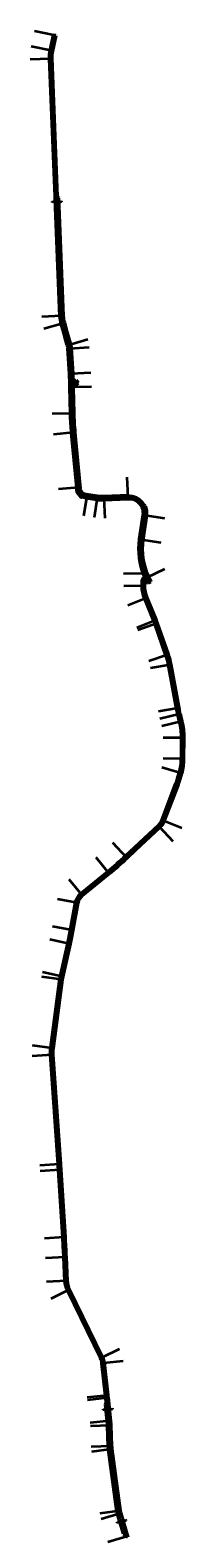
# Model space of a CAD drawing. Extents: x 6456700 to 6518119, y 5963420 to 5980059.
# Tile 4 of 256: x 6506926 to 6507158, y 5966356 to 5968636. Entities that reach past the tile are written whole.
import ezdxf

# ---------------------------------------------------------------- set-up
doc = ezdxf.new("R2010")
doc.units = 0
doc.header["$MEASUREMENT"] = 0
doc.layers.get('Defpoints').update_dxf_attribs({"linetype": 'CONTINUOUS'})
for name, color, linetype, lineweight in [('18mm Kreska ciągła', 7, 'CONTINUOUS', 18), ('18mm Wymiarowanie i opisy', 7, 'CONTINUOUS', 18), ('35mm Ciągła', 7, 'CONTINUOUS', 35), ('50mm Kreska ciągła', 7, 'CONTINUOUS', 50), ('9mm Kreska ciągła', 252, 'CONTINUOUS', 9)]:
    doc.layers.add(name, color=color, linetype=linetype, lineweight=lineweight)
doc.styles.add('Tekst w LOGO', font='GOTHIC.TTF', dxfattribs={"width": 0.7})
doc.styles.add('Znaczniki', font='GOTHIC.TTF', dxfattribs={"width": 0.7})
doc.dimstyles.new('1 do 500 mapa', dxfattribs={"dimscale": 0.4, "dimtxt": 2.5, "dimasz": 2.5, "dimexe": 1.25, "dimexo": 2, "dimgap": 0.825, "dimtad": 1, "dimzin": 0, "dimtxsty": 'Tekst w LOGO', "dimblk": 'OBLIQUE', "dimcen": 2.5, "dimclre": 253, "dimclrt": 256, "dimazin": 0, "dimtfac": 1, "dimtix": 1, "dimtmove": 1, "dimatfit": 3, "dimfxl": 1, "dimtfill": 1, "dimlwe": 9, "dimarcsym": 0})
pattern_1 = [(45, (6508179.29373, 5967727.98943), (-0.35355339, 0.35355339), []), (135, (6508179.29373, 5967727.98943), (-0.35355339, -0.35355339), [])]

# ---------------------------------------------------------------- blocks, each defined once
blk = doc.blocks.new('_Oblique')
at = {"layer": '9mm Kreska ciągła', "color": 0, "lineweight": -2}
blk.add_line((-0.5, -0.5), (0.5, 0.5), dxfattribs=at)
blk = doc.blocks.new('*D98')
at = {"layer": '18mm Wymiarowanie i opisy', "color": 0, "lineweight": -2, "transparency": 16777216}
blk.add_line((6507065.7, 5966383.9), (6507060.9, 5966382.5), dxfattribs=at)
at = {"layer": '18mm Wymiarowanie i opisy', "color": 253, "lineweight": 9, "transparency": 16777216}
for p, q in [((6507065.8, 5966383.5), (6507065.5, 5966384.4)), ((6507061, 5966382.1), (6507060.7, 5966382.9))]:
    blk.add_line(p, q, dxfattribs=at)
at = {"layer": '18mm Wymiarowanie i opisy', "color": 0, "lineweight": -2, "transparency": 16777216}
for p, rotation in [((6507065.7, 5966383.9), 16.51639990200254), ((6507060.9, 5966382.5), 196.5163999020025)]:
    blk.add_blockref('_Oblique', p, dxfattribs=dict(at, rotation=rotation))
at = {"layer": '18mm Wymiarowanie i opisy', "transparency": 16777216, "insert": (6507063, 5966384), "char_height": 1, "attachment_point": 5, "rotation": 16.5164, "style": 'Tekst w LOGO', "bg_fill": 3, "box_fill_scale": 1.25, "bg_fill_color": 257, "bg_fill_transparency": 0}
blk.add_mtext('5,00', dxfattribs=at)
at = {"layer": 'Defpoints', "color": 0, "transparency": 16777216}
for p in [(6507060.9, 5966382.5), (6507061.7, 5966379.6), (6507066.5, 5966381)]:
    blk.add_point(p, dxfattribs=at)
blk = doc.blocks.new('*D99')
at = {"layer": '18mm Wymiarowanie i opisy', "color": 0, "lineweight": -2, "transparency": 16777216}
blk.add_line((6507045.8, 5966547.6), (6507040.8, 5966547.1), dxfattribs=at)
at = {"layer": '18mm Wymiarowanie i opisy', "color": 253, "lineweight": 9, "transparency": 16777216}
for p, q in [((6507040.8, 5966547.5), (6507040.8, 5966546.6)), ((6507045.7, 5966548), (6507045.8, 5966547.1))]:
    blk.add_line(p, q, dxfattribs=at)
at = {"layer": '18mm Wymiarowanie i opisy', "color": 0, "lineweight": -2, "transparency": 16777216}
for p, rotation in [((6507040.8, 5966547.1), 186.3380117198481), ((6507045.8, 5966547.6), 6.33801171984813)]:
    blk.add_blockref('_Oblique', p, dxfattribs=dict(at, rotation=rotation))
at = {"layer": '18mm Wymiarowanie i opisy', "transparency": 16777216, "insert": (6507043.2, 5966548.3), "char_height": 1, "attachment_point": 5, "rotation": 6.338, "style": 'Tekst w LOGO', "bg_fill": 3, "box_fill_scale": 1.25, "bg_fill_color": 257, "bg_fill_transparency": 0}
blk.add_mtext('5,00', dxfattribs=at)
at = {"layer": 'Defpoints', "color": 0, "transparency": 16777216}
for p in [(6507040.5, 5966549.8), (6507040.8, 5966547.1), (6507045.5, 5966550.3)]:
    blk.add_point(p, dxfattribs=at)

msp = doc.modelspace()

# ---------------------------------------------------------------- hatches: boundary and pattern name
at = {"layer": '9mm Kreska ciągła'}
h = msp.add_hatch(dxfattribs=at)
h.set_pattern_fill('SAND_AND_LIME', color=4, scale=0.1)
h.set_pattern_definition([(37.5, (6506804.1764, 5967799.71635), (-0.006803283, 0.208096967), [0, -0.16416, 0, -0.1836, 0, -0.1755]), (7.5, (6506804.1764, 5967799.71635), (0.19113588, 0.304791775), [0, -0.08856, 0, -0.14796, 0, -0.0567]), (327.5, (6506804.04356, 5967799.71635), (0.33632732, 0.000611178), [0, -0.054, 0, -0.1944, 0, -0.2538]), (317.5, (6506804.04356, 5967799.71635), (0.32466167, 0.09478896), [0, -0.027, 0, -0.12744, 0, -0.1458])])
edge = h.paths.add_edge_path()
edge.add_line((6506955.28, 5968593.332), (6506963.575, 5968384.987))
edge.add_arc((6509961.202, 5968504.336), 3000.002, 182.280007, 182.32077)
edge.add_line((6506963.661, 5968382.854), (6506968.656, 5968383.057))
edge.add_line((6506968.656, 5968383.057), (6506967.054, 5968385.585))
edge.add_line((6506967.054, 5968385.585), (6506958.777, 5968593.471))
edge.add_arc((6507005.24, 5968595.321), 46.5, 168.194331, 182.280007, ccw=False)
edge.add_line((6506959.724, 5968604.834), (6506964.641, 5968628.359))
edge.add_line((6506964.641, 5968628.359), (6506960.921, 5968629.137))
edge.add_line((6506960.921, 5968629.137), (6506961.215, 5968629.075))
edge.add_line((6506961.215, 5968629.075), (6506956.298, 5968605.55))
edge.add_arc((6507005.24, 5968595.321), 50, 168.194331, 182.280007)
h = msp.add_hatch(dxfattribs=at)
h.set_pattern_fill('ANSI37', color=256, scale=4)
h.set_pattern_definition(pattern_1)
edge = h.paths.add_edge_path()
edge.add_arc((6509961.202, 5968504.336), 3000.002, 182.32077, 182.361668)
edge.add_line((6506963.748, 5968380.715), (6506971.035, 5968204.041))
edge.add_arc((6507021.991, 5968206.143), 51, 182.361668, 195.901833)
edge.add_line((6506972.943, 5968192.17), (6506976.733, 5968178.867))
edge.add_line((6506976.733, 5968178.867), (6506979.153, 5968170.37))
edge.add_line((6506979.153, 5968170.37), (6506982.1, 5968160.026))
edge.add_arc((6506959.019, 5968153.45), 24, 3.502118, 15.901833, ccw=False)
edge.add_line((6506982.974, 5968154.916), (6506985.313, 5968116.696))
edge.add_arc((6506488.742, 5968086.306), 497.5, 1.191648, 3.502118, ccw=False)
edge.add_line((6506986.134, 5968096.652), (6506986.966, 5968056.668))
edge.add_arc((6507389.279, 5968065.037), 402.4, 181.191648, 185.341162)
edge.add_line((6506988.626, 5968027.579), (6506996.398, 5967944.454))
edge.add_arc((6507013.722, 5967946.074), 17.4, 185.341162, 261.16251)
edge.add_line((6507011.049, 5967928.881), (6507026.748, 5967926.44))
edge.add_arc((6507034.806, 5967978.376), 52.557, 261.180538, 272.909684)
edge.add_line((6507037.474, 5967925.886), (6507074.389, 5967927.751))
edge.add_arc((6507075.479, 5967906.178), 21.6, 351.628434, 452.891655, ccw=False)
edge.add_line((6507096.849, 5967903.034), (6507091.455, 5967866.379))
edge.add_arc((6507192.863, 5967851.456), 102.5, 171.628434, 203.025535)
edge.add_arc((6507095.768, 5967810.19), 3, 347.306223, 383.025535, ccw=False)
edge.add_line((6507098.694, 5967809.531), (6507104.36, 5967799.716))
edge.add_line((6507104.36, 5967799.716), (6507108.467, 5967801.876))
edge.add_line((6507108.467, 5967801.876), (6507104.768, 5967809.675))
edge.add_arc((6507192.863, 5967851.456), 97.5, 171.628434, 205.37367, ccw=False)
edge.add_line((6507096.401, 5967865.651), (6507101.796, 5967902.306))
edge.add_arc((6507075.479, 5967906.178), 26.6, 351.628434, 384.408636)
edge.add_line((6507099.702, 5967917.171), (6507097.215, 5967918.731))
edge.add_arc((6507075.479, 5967906.178), 25.1, 30.005637, 86.414146)
edge.add_line((6507077.049, 5967931.229), (6507074.093, 5967932.742))
edge.add_line((6507074.093, 5967932.742), (6507037.221, 5967930.88))
edge.add_arc((6507034.806, 5967978.376), 47.557, 261.181462, 272.910608, ccw=False)
edge.add_line((6507027.515, 5967931.381), (6507010.29, 5967934.059))
edge.add_line((6507010.29, 5967934.059), (6507009.682, 5967933.823))
edge.add_arc((6507013.722, 5967946.074), 12.9, 194.755977, 251.747695, ccw=False)
edge.add_line((6507001.248, 5967942.788), (6507001.52, 5967943.381))
edge.add_line((6507001.52, 5967943.381), (6506993.605, 5968028.045))
edge.add_arc((6507389.279, 5968065.037), 397.4, 181.191648, 185.341162, ccw=False)
edge.add_line((6506991.965, 5968056.772), (6506991.133, 5968096.756))
edge.add_arc((6506488.742, 5968086.306), 502.5, 1.191648, 3.502118)
edge.add_line((6506990.304, 5968117.001), (6506987.965, 5968155.222))
edge.add_arc((6506959.019, 5968153.45), 29, 3.502118, 15.901833)
edge.add_line((6506986.909, 5968161.396), (6506983.962, 5968171.74))
edge.add_line((6506983.962, 5968171.74), (6506981.541, 5968180.237))
edge.add_line((6506981.541, 5968180.237), (6506977.752, 5968193.539))
edge.add_arc((6507021.991, 5968206.143), 46, 182.361668, 195.901833, ccw=False)
edge.add_line((6506976.03, 5968204.248), (6506968.656, 5968383.057))
edge.add_line((6506968.656, 5968383.057), (6506963.661, 5968382.854))
h = msp.add_hatch(dxfattribs=at)
h.set_pattern_fill('ANSI37', color=256, scale=4)
h.set_pattern_definition([(45, (6506566.8951, 5968344.8691), (-0.3535534, 0.3535534), []), (135, (6506566.8951, 5968344.8691), (-0.3535534, -0.3535534), [])])
h.paths.add_polyline_path([(6506990.731, 5968108.958), (6506991.166, 5968095.187, -0.23069115), (6506992.268, 5968097.574), (6506998.788, 5968102.897), (6506995.626, 5968106.77, -0.61668749)])
h = msp.add_hatch(dxfattribs=at)
h.set_pattern_fill('ANSI37', color=256, scale=4)
h.set_pattern_definition(pattern_1)
h.paths.add_polyline_path([(6506996.737, 5967942.297), (6506996.824, 5967937.754), (6507003.277, 5967929.917), (6507005.987, 5967930.488, -0.22657889)])
h = msp.add_hatch(dxfattribs=at)
h.set_pattern_fill('SAND_AND_LIME', color=4, scale=0.1)
h.set_pattern_definition([(37.5, (6506741.7901, 5966557.26847), (-0.006803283, 0.208096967), [0, -0.16416, 0, -0.1836, 0, -0.1755]), (7.5, (6506741.7901, 5966557.26847), (0.191135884, 0.304791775), [0, -0.08856, 0, -0.14796, 0, -0.0567]), (327.5, (6506741.65725, 5966557.26847), (0.33632732, 0.000611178), [0, -0.054, 0, -0.1944, 0, -0.2538]), (317.5, (6506741.65725, 5966557.26847), (0.324661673, 0.09478896), [0, -0.027, 0, -0.12744, 0, -0.1458])])
edge = h.paths.add_edge_path()
edge.add_arc((6507095.768, 5967810.19), 3, 311.586911, 347.306223, ccw=False)
edge.add_arc((6507102.903, 5967802.15), 7.75, 131.586911, 180.780447)
edge.add_line((6507095.154, 5967802.044), (6507095.24, 5967795.74))
edge.add_arc((6507147.535, 5967796.452), 52.3, 180.780447, 202.288776)
edge.add_line((6507099.142, 5967776.616), (6507112.986, 5967742.842))
edge.add_arc((6507022.586, 5967705.787), 97.7, 19.245473, 22.288776, ccw=False)
edge.add_line((6507114.826, 5967737.99), (6507131.285, 5967690.846))
edge.add_arc((6507039.045, 5967658.643), 97.7, 10.330819, 19.245473, ccw=False)
edge.add_line((6507135.162, 5967676.163), (6507147.126, 5967610.53))
edge.add_arc((6507296.957, 5967637.842), 152.3, 190.330819, 193.907778)
edge.add_line((6507149.121, 5967601.236), (6507151.868, 5967590.143))
edge.add_arc((6507057.032, 5967566.659), 97.7, 359.595883, 373.907778, ccw=False)
edge.add_line((6507154.73, 5967565.97), (6507154.506, 5967534.274))
edge.add_arc((6507076.808, 5967534.822), 77.7, 343.872227, 359.595883, ccw=False)
edge.add_line((6507151.45, 5967513.239), (6507148.941, 5967504.559))
edge.add_arc((6507055.086, 5967531.698), 97.7, 339.085239, 343.872227, ccw=False)
edge.add_line((6507146.348, 5967496.821), (6507125.385, 5967441.966))
edge.add_arc((6507104.181, 5967450.069), 22.7, 313.287487, 339.085239, ccw=False)
edge.add_line((6507119.745, 5967433.546), (6507083.463, 5967399.37))
edge.add_line((6507083.463, 5967399.37), (6507070.167, 5967386.846))
edge.add_arc((6506728.914, 5967749.133), 497.7, 309.166711, 313.287487, ccw=False)
edge.add_line((6507043.251, 5967363.26), (6507002.513, 5967330.074))
edge.add_arc((6507016.597, 5967312.785), 22.3, 129.166711, 169.681241)
edge.add_line((6506994.657, 5967316.779), (6506987.159, 5967275.593))
edge.add_arc((6506497.508, 5967364.743), 497.7, 347.252935, 349.681241, ccw=False)
edge.add_line((6506982.942, 5967254.927), (6506971.772, 5967205.553))
edge.add_arc((6507022.783, 5967194.013), 52.3, 167.252935, 172.412598)
edge.add_line((6506970.941, 5967200.919), (6506957.105, 5967097.045))
edge.add_arc((6507008.947, 5967090.139), 52.3, 172.412598, 183.944541)
edge.add_line((6506956.771, 5967086.541), (6506968.187, 5966920.977))
edge.add_arc((6505474.035, 5966817.949), 1497.7, 3.606413, 3.944541, ccw=False)
edge.add_line((6506968.769, 5966912.158), (6506975.177, 5966810.482))
edge.add_arc((6504981.433, 5966684.823), 1997.7, 2.742456, 3.606413, ccw=False)
edge.add_line((6506976.845, 5966780.406), (6506978.572, 5966744.365))
edge.add_arc((6507015.829, 5966746.149), 37.3, 182.742456, 206.088513)
edge.add_line((6506982.329, 5966729.746), (6507032.265, 5966627.764))
edge.add_arc((6507011.877, 5966617.781), 22.7, 6.267142, 26.088513, ccw=False)
edge.add_line((6507034.442, 5966620.259), (6507039.851, 5966571.001))
edge.add_arc((6510024.212, 5966898.745), 3002.303, 186.267142, 186.338012)
edge.add_line((6507040.259, 5966567.31), (6507041.069, 5966560.016))
edge.add_line((6507041.069, 5966560.016), (6507039.865, 5966557.268))
edge.add_line((6507039.865, 5966557.268), (6507044.835, 5966557.824))
edge.add_line((6507044.835, 5966557.824), (6507043.738, 5966567.696))
edge.add_arc((6510024.212, 5966898.745), 2998.803, 186.267142, 186.338012, ccw=False)
edge.add_line((6507043.33, 5966571.383), (6507037.921, 5966620.642))
edge.add_arc((6507011.877, 5966617.781), 26.2, 6.267142, 26.088513)
edge.add_line((6507035.408, 5966629.303), (6506985.473, 5966731.285))
edge.add_arc((6507015.829, 5966746.149), 33.8, 182.742456, 206.088513, ccw=False)
edge.add_line((6506982.068, 5966744.532), (6506980.341, 5966780.573))
edge.add_arc((6504981.433, 5966684.823), 2001.2, 2.742456, 3.606413)
edge.add_line((6506978.67, 5966810.703), (6506972.262, 5966912.378))
edge.add_arc((6505474.035, 5966817.949), 1501.2, 3.606413, 3.944541)
edge.add_line((6506971.679, 5966921.218), (6506960.262, 5967086.782))
edge.add_arc((6507008.947, 5967090.139), 48.8, 172.412598, 183.944541, ccw=False)
edge.add_line((6506960.574, 5967096.583), (6506974.411, 5967200.457))
edge.add_arc((6507022.783, 5967194.013), 48.8, 167.252935, 172.412598, ccw=False)
edge.add_line((6506975.186, 5967204.781), (6506986.356, 5967254.155))
edge.add_arc((6506497.508, 5967364.743), 501.2, 347.252935, 349.681241)
edge.add_line((6506990.602, 5967274.966), (6506998.101, 5967316.152))
edge.add_arc((6507016.597, 5967312.785), 18.8, 129.166711, 169.681241, ccw=False)
edge.add_line((6507004.723, 5967327.361), (6507045.462, 5967360.547))
edge.add_arc((6506728.914, 5967749.133), 501.2, 309.166711, 313.287487)
edge.add_line((6507072.567, 5967384.298), (6507085.863, 5967396.822))
edge.add_line((6507085.863, 5967396.822), (6507122.145, 5967430.998))
edge.add_arc((6507104.181, 5967450.069), 26.2, 313.287487, 339.085239)
edge.add_line((6507128.654, 5967440.717), (6507149.618, 5967495.572))
edge.add_arc((6507055.086, 5967531.698), 101.2, 339.085239, 343.872227)
edge.add_line((6507152.303, 5967503.587), (6507154.813, 5967512.266))
edge.add_arc((6507076.808, 5967534.822), 81.2, 343.872227, 359.595883)
edge.add_line((6507158.006, 5967534.25), (6507158.23, 5967565.946))
edge.add_arc((6507057.032, 5967566.659), 101.2, 359.595883, 373.907778)
edge.add_line((6507155.266, 5967590.984), (6507152.519, 5967602.077))
edge.add_arc((6507296.957, 5967637.842), 148.8, 190.330819, 193.907778, ccw=False)
edge.add_line((6507150.569, 5967611.158), (6507138.605, 5967676.791))
edge.add_arc((6507039.045, 5967658.643), 101.2, 10.330819, 19.245473)
edge.add_line((6507134.59, 5967692), (6507118.13, 5967739.144))
edge.add_arc((6507022.586, 5967705.787), 101.2, 19.245473, 22.288776)
edge.add_line((6507116.225, 5967744.17), (6507102.381, 5967777.943))
edge.add_arc((6507147.535, 5967796.452), 48.8, 180.780447, 202.288776, ccw=False)
edge.add_line((6507098.739, 5967795.787), (6507098.705, 5967798.279))
edge.add_arc((6507101.705, 5967798.32), 3, 27.736918, 180.780447, ccw=False)
edge.add_line((6507104.36, 5967799.716), (6507098.694, 5967809.531))
h = msp.add_hatch(dxfattribs=at)
h.set_pattern_fill('ANSI37', color=256, scale=4)
h.set_pattern_definition([(45, (6507177.3886, 5966288.9529), (-0.3535534, 0.3535534), []), (135, (6507177.3886, 5966288.9529), (-0.3535534, -0.3535534), [])])
h.paths.add_polyline_path([(6507044.834, 5966557.824), (6507039.865, 5966557.268), (6507042.5, 5966531.674, -0.01615058), (6507042.943, 5966525.392), (6507044.114, 5966494.587, 0.02419675), (6507044.564, 5966489.383), (6507057.22, 5966396.045, 0.03839424), (6507058.153, 5966391.697), (6507067.019, 5966361.797), (6507073.698, 5966356.862), (6507062.947, 5966393.119, -0.03839424), (6507062.174, 5966396.717), (6507049.519, 5966490.055, -0.02419675), (6507049.11, 5966494.777), (6507047.939, 5966525.582, 0.01615058), (6507047.474, 5966532.186), (6507044.839, 5966557.781), (6507044.834, 5966557.824)])

# ---------------------------------------------------------------- linework, layer by layer
at = {"layer": '18mm Kreska ciągła', "color": 4, "ltscale": 0.1}
for p, q in [((6506958.011, 5968605.192), (6506962.928, 5968628.717)), ((6506965.357, 5968384.218), (6506957.028, 5968593.401)), ((6506966.158, 5968382.954), (6506965.357, 5968384.218)), ((6506997.207, 5968104.833), (6506988.61, 5968097.814)), ((6507046.612, 5966494.682), (6507045.441, 5966525.487))]:
    msp.add_line(p, q, dxfattribs=at)
for points in [[(6506966.158, 5968382.954), (6506973.532, 5968204.144, 0.05914895), (6506975.347, 5968192.855), (6506979.137, 5968179.552), (6506981.558, 5968171.055)], [(6507106.252, 5967800.711), (6507102.509, 5967808.604, -0.14831474), (6507093.928, 5967866.015), (6507099.322, 5967902.67, 0.47303537), (6507074.263, 5967930.248), (6507037.315, 5967928.381, -0.05106115), (6507027.132, 5967928.91), (6507011.433, 5967931.351, -0.34345591), (6506998.887, 5967944.687), (6506991.116, 5968027.812, -0.01810765), (6506989.466, 5968056.72), (6506988.634, 5968096.704, 0.01008167), (6506987.808, 5968116.849), (6506985.469, 5968155.069, 0.05415682), (6506984.505, 5968160.711), (6506981.558, 5968171.055)], [(6507156.256, 5967534.262), (6507156.48, 5967565.958, 0.06252872), (6507153.567, 5967590.563), (6507150.82, 5967601.656, -0.0156087), (6507148.847, 5967610.844), (6507136.883, 5967676.477, 0.03891715), (6507132.938, 5967691.423), (6507116.478, 5967738.567, 0.01327969), (6507114.606, 5967743.506), (6507100.762, 5967777.28, -0.09412428), (6507096.989, 5967795.763), (6507096.945, 5967799.001, -0.2934001), (6507100.374, 5967804.503), (6507103.705, 5967806.083)], [(6507084.663, 5967398.096), (6507120.945, 5967432.272, 0.11304177), (6507127.02, 5967441.341), (6507147.983, 5967496.196, 0.02089021), (6507150.622, 5967504.073), (6507153.132, 5967512.753, 0.06871524), (6507156.256, 5967534.262)]]:
    msp.add_lwpolyline(points, format="xyb", dxfattribs=at)
for centre, radius, start, end in [((6507005.24, 5968595.321), 48.25, 168.194331, 182.280007), ((6506945.513, 5966521.689), 100, 2.177004, 5.878122), ((6507098.075, 5966496.638), 51.5, 182.177004, 187.721408)]:
    msp.add_arc(centre, radius, start, end, dxfattribs=at)
at = {"layer": '35mm Ciągła'}
for p, q in [((6506961.9, 5968628.932), (6506932.535, 5968635.07)), ((6506957.001, 5968605.492), (6506927.635, 5968611.629)), ((6506955.986, 5968593.202), (6506926.011, 5968591.965)), ((6506959.418, 5968376.513), (6506959.376, 5968377.512)), ((6506959.376, 5968377.512), (6506959.787, 5968376.233)), ((6506961.416, 5968376.595), (6506959.418, 5968376.513)), ((6506971.407, 5968377.007), (6506973.406, 5968377.09)), ((6506973.365, 5968378.089), (6506973.06, 5968376.781)), ((6506973.406, 5968377.09), (6506973.365, 5968378.089)), ((6506973.532, 5968204.144), (6506943.558, 5968202.908)), ((6506975.347, 5968192.854), (6506946.495, 5968184.635)), ((6506984.505, 5968160.711), (6507013.357, 5968168.931)), ((6506985.469, 5968155.069), (6507015.413, 5968156.901)), ((6506987.808, 5968116.849), (6507017.752, 5968118.681)), ((6506988.634, 5968096.704), (6507018.627, 5968097.328)), ((6506989.466, 5968056.72), (6506959.472, 5968056.096)), ((6506991.116, 5968027.812), (6506961.246, 5968025.019)), ((6507074.263, 5967930.248), (6507072.75, 5967960.21)), ((6506998.887, 5967944.687), (6506969.017, 5967941.895)), ((6507011.433, 5967931.351), (6507006.824, 5967901.707)), ((6507027.132, 5967928.91), (6507022.532, 5967899.265)), ((6507037.315, 5967928.381), (6507038.865, 5967898.421)), ((6507099.322, 5967902.67), (6507129.003, 5967898.302)), ((6507098.01, 5967865.414), (6507089.846, 5967866.616)), ((6507093.928, 5967866.015), (6507123.608, 5967861.647)), ((6507102.509, 5967808.604), (6507129.615, 5967821.459)), ((6507097.285, 5967814.425), (6507067.288, 5967814.017)), ((6507097.539, 5967795.771), (6507067.542, 5967795.362)), ((6507101.271, 5967777.488), (6507073.512, 5967766.11)), ((6507115.114, 5967743.714), (6507087.356, 5967732.336)), ((6507116.998, 5967738.749), (6507088.674, 5967728.86)), ((6507133.457, 5967691.604), (6507105.133, 5967681.716)), ((6507137.424, 5967676.576), (6507107.911, 5967671.196)), ((6507149.388, 5967610.943), (6507119.875, 5967605.563)), ((6507151.354, 5967601.788), (6507122.233, 5967594.578)), ((6507154.101, 5967590.695), (6507124.98, 5967583.485)), ((6507157.03, 5967565.954), (6507127.031, 5967566.166)), ((6507156.806, 5967534.258), (6507126.807, 5967534.47)), ((6507153.66, 5967512.6), (6507124.841, 5967520.933)), ((6507127.312, 5967440.87), (6507155.287, 5967430.035)), ((6507121.141, 5967431.7), (6507141.71, 5967409.863)), ((6507071.744, 5967385.172), (6507051.174, 5967407.009)), ((6507044.704, 5967361.477), (6507025.756, 5967384.736)), ((6507003.965, 5967328.291), (6506985.018, 5967351.55)), ((6506996.92, 5967316.367), (6506967.405, 5967321.741)), ((6506989.422, 5967275.181), (6506959.907, 5967280.555)), ((6506985.185, 5967254.42), (6506955.925, 5967261.039)), ((6506973.221, 5967200.615), (6506943.484, 5967204.576)), ((6506974.016, 5967205.046), (6506944.755, 5967211.665)), ((6506959.385, 5967096.741), (6506929.647, 5967100.702)), ((6506959.065, 5967086.7), (6506929.136, 5967084.636)), ((6506970.482, 5966921.136), (6506940.553, 5966919.072)), ((6506971.064, 5966912.303), (6506941.124, 5966910.416)), ((6506977.473, 5966810.627), (6506947.532, 5966808.74)), ((6506979.143, 5966780.516), (6506949.177, 5966779.08)), ((6506980.869, 5966744.475), (6506950.904, 5966743.039)), ((6506984.395, 5966730.758), (6506957.452, 5966717.565)), ((6507034.33, 5966628.775), (6507061.274, 5966641.968)), ((6507036.728, 5966620.511), (6507066.549, 5966623.785)), ((6507042.138, 5966571.252), (6507012.317, 5966567.977)), ((6507042.545, 5966567.564), (6507012.728, 5966564.252)), ((6507036.52, 5966549.34), (6507036.409, 5966550.334)), ((6507036.409, 5966550.334), (6507036.908, 5966549.087)), ((6507038.508, 5966549.561), (6507036.52, 5966549.34)), ((6507048.447, 5966550.665), (6507050.434, 5966550.886)), ((6507050.324, 5966551.88), (6507050.111, 5966550.554)), ((6507050.434, 5966550.886), (6507050.324, 5966551.88)), ((6507046.397, 5966532.884), (6507016.58, 5966529.572)), ((6507046.936, 5966525.643), (6507016.958, 5966524.503)), ((6507048.111, 5966494.739), (6507018.132, 5966493.6)), ((6507048.528, 5966489.921), (6507018.8, 5966485.89)), ((6507061.183, 5966396.583), (6507031.455, 5966392.552)), ((6507061.988, 5966392.834), (6507033.226, 5966384.306)), ((6507057.622, 5966378.348), (6507057.338, 5966379.306)), ((6507057.338, 5966379.306), (6507058.049, 5966378.167)), ((6507059.539, 5966378.916), (6507057.622, 5966378.348)), ((6507069.127, 5966381.759), (6507071.044, 5966382.328)), ((6507071.044, 5966382.328), (6507070.76, 5966383.286)), ((6507070.76, 5966383.286), (6507070.785, 5966381.943)), ((6507072.362, 5966357.849), (6507043.6, 5966349.32))]:
    msp.add_line(p, q, dxfattribs=at)
at = {"layer": '35mm Ciągła', "lineweight": 5}
for p, q in [((6506961.416, 5968376.595), (6506971.407, 5968377.007)), ((6507038.508, 5966549.561), (6507048.447, 5966550.665)), ((6507059.539, 5966378.916), (6507069.127, 5966381.759))]:
    msp.add_line(p, q, dxfattribs=at)
at = {"layer": '50mm Kreska ciągła', "color": 6, "ltscale": 0.1}
for p, q in [((6506956.298, 5968605.55), (6506961.215, 5968629.075)), ((6506959.724, 5968604.834), (6506964.641, 5968628.359)), ((6506967.054, 5968385.585), (6506958.777, 5968593.471)), ((6506968.656, 5968383.057), (6506967.054, 5968385.585)), ((6506990.731, 5968108.958), (6506991.166, 5968095.187)), ((6506995.626, 5968106.77), (6506998.788, 5968102.897)), ((6507009.682, 5967933.823), (6507010.29, 5967934.059)), ((6507099.702, 5967917.171), (6507097.215, 5967918.731)), ((6507098.694, 5967809.531), (6507104.36, 5967799.716)), ((6507108.467, 5967801.876), (6507104.36, 5967799.716)), ((6507108.467, 5967801.876), (6507104.768, 5967809.675)), ((6507039.865, 5966557.268), (6507041.069, 5966560.016)), ((6507042.939, 5966525.491), (6507044.114, 5966494.587)), ((6507049.11, 5966494.777), (6507047.935, 5966525.681)), ((6507044.564, 5966489.383), (6507057.22, 5966396.045)), ((6507062.174, 5966396.717), (6507049.519, 5966490.055)), ((6507058.153, 5966391.697), (6507067.019, 5966361.797)), ((6507073.698, 5966356.862), (6507062.947, 5966393.119)), ((6507067.019, 5966361.797), (6507073.698, 5966356.862))]:
    msp.add_line(p, q, dxfattribs=at)
at = {"layer": '50mm Kreska ciągła', "color": 5, "ltscale": 0.1}
msp.add_line((6506960.921, 5968629.137), (6506964.641, 5968628.359), dxfattribs=at)
at = {"layer": '50mm Kreska ciągła', "color": 6, "ltscale": 0.1}
for points in [[(6506955.28, 5968593.332), (6506963.575, 5968384.987, 0.00035631), (6506963.748, 5968380.715), (6506971.035, 5968204.041, 0.05914895), (6506972.943, 5968192.17), (6506976.733, 5968178.867), (6506979.153, 5968170.37)], [(6506968.656, 5968383.057), (6506976.03, 5968204.248, 0.05914895), (6506977.752, 5968193.539), (6506981.541, 5968180.237), (6506983.962, 5968171.74)], [(6506985.313, 5968116.696), (6506982.974, 5968154.916, 0.05415682), (6506982.1, 5968160.026), (6506979.153, 5968170.37)], [(6506990.304, 5968117.001), (6506987.965, 5968155.222, 0.05415682), (6506986.909, 5968161.396), (6506983.962, 5968171.74)], [(6506995.626, 5968106.77, -0.61668749), (6506990.731, 5968108.958, 0.00400733), (6506990.304, 5968117.001)], [(6506986.134, 5968096.652, 0.01008167), (6506985.313, 5968116.696)], [(6506986.134, 5968096.652), (6506986.966, 5968056.668, 0.01810765), (6506988.626, 5968027.579), (6506996.398, 5967944.454, 0.03141192), (6506996.737, 5967942.297, 0.03141192)], [(6506998.788, 5968102.897), (6506992.268, 5968097.574, 0.23069115), (6506991.166, 5968095.187), (6506991.965, 5968056.772, 0.01810765), (6506993.605, 5968028.045), (6507001.52, 5967943.381), (6507001.248, 5967942.788)], [(6507001.248, 5967942.788, 0.25392918), (6507009.682, 5967933.823)], [(6507005.987, 5967930.488, 0.07676496), (6507011.049, 5967928.881), (6507026.748, 5967926.44, 0.05122278), (6507037.474, 5967925.886), (6507074.389, 5967927.751, -0.47303537), (6507096.849, 5967903.034), (6507091.455, 5967866.379)], [(6507010.29, 5967934.059), (6507027.515, 5967931.381, 0.05122278), (6507037.221, 5967930.88), (6507074.093, 5967932.742), (6507077.049, 5967931.229)], [(6507077.049, 5967931.229, -0.25122211), (6507097.215, 5967918.731)], [(6507099.702, 5967917.171, -0.14401402), (6507101.796, 5967902.306), (6507096.401, 5967865.651)], [(6507154.506, 5967534.274), (6507154.73, 5967565.97, 0.06252872), (6507151.868, 5967590.143), (6507149.121, 5967601.236, -0.0156087), (6507147.126, 5967610.53), (6507135.162, 5967676.163, 0.03891715), (6507131.285, 5967690.846), (6507114.826, 5967737.99, 0.01327969), (6507112.986, 5967742.842), (6507099.142, 5967776.616, -0.09412428), (6507095.24, 5967795.74), (6507095.154, 5967802.044, -0.21800571), (6507097.759, 5967807.946, 0.32221378), (6507098.529, 5967811.364, -0.13785922), (6507091.455, 5967866.379)], [(6507104.768, 5967809.675, -0.14831474), (6507096.401, 5967865.651)], [(6507158.006, 5967534.25), (6507158.23, 5967565.946, 0.06252872), (6507155.266, 5967590.984), (6507152.519, 5967602.077, -0.0156087), (6507150.569, 5967611.158), (6507138.605, 5967676.791, 0.03891715), (6507134.59, 5967692), (6507118.13, 5967739.144, 0.01327969), (6507116.225, 5967744.17), (6507102.381, 5967777.943, -0.09412428), (6507098.739, 5967795.787), (6507098.705, 5967798.279, -0.78864444), (6507104.36, 5967799.716)], [(6507083.463, 5967399.37), (6507119.745, 5967433.546, 0.11304177), (6507125.385, 5967441.966), (6507146.348, 5967496.821, 0.02089021), (6507148.941, 5967504.559), (6507151.45, 5967513.239, 0.06871524), (6507154.506, 5967534.274)], [(6507085.863, 5967396.822), (6507122.145, 5967430.998, 0.11304177), (6507128.654, 5967440.717), (6507149.618, 5967495.572, 0.02089021), (6507152.303, 5967503.587), (6507154.813, 5967512.266, 0.06871524), (6507158.006, 5967534.25)]]:
    msp.add_lwpolyline(points, format="xyb", dxfattribs=at)
msp.add_lwpolyline([(6506996.737, 5967942.297), (6506996.824, 5967937.754), (6507003.277, 5967929.917), (6507005.987, 5967930.488)], dxfattribs=at)
for centre, radius, start, end in [((6507005.24, 5968595.321), 50, 168.194331, 182.280007), ((6507005.24, 5968595.321), 46.5, 168.194331, 182.280007), ((6506945.513, 5966521.689), 97.5, 2.177004, 5.878122), ((6506945.513, 5966521.689), 102.5, 2.177004, 5.878122), ((6507098.075, 5966496.638), 54, 182.177004, 187.721408), ((6507098.075, 5966496.638), 49, 182.177004, 187.721408), ((6507085.957, 5966399.942), 29, 187.721408, 196.5164), ((6507085.957, 5966399.942), 24, 187.721408, 196.5164)]:
    msp.add_arc(centre, radius, start, end, dxfattribs=at)

# ---------------------------------------------------------------- texts
at = {"layer": '18mm Kreska ciągła', "char_height": 1, "style": 'Znaczniki'}
for s, insert, attachment_point, rotation in [('KONIEC - 4\\P+ 909,03 m', (6506932.535, 5968635.07), 4, 348.194331), ('+ 885.08 m\\PKŁK R= 50m', (6506927.635, 5968611.629), 4, 348.194331), ('+ 872.72 m\\PPŁK R= 50m', (6506926.011, 5968591.965), 4, 2.361668), ('+ 482.87 m\\PKŁK R= 48,5m', (6506943.558, 5968202.908), 4, 2.361668), ('+ 471.40 m\\PPŁK R= 48,5m', (6506946.495, 5968184.635), 4, 15.901833), ('+ 437.99 m\\PKŁK R= 26,5m', (6507013.357, 5968168.931), 6, 15.901833), ('+ 432.25 m\\PPŁK R= 26,5m', (6507015.413, 5968156.901), 6, 3.502118), ('+ 393.96 m\\PKŁK R= 500m', (6507017.752, 5968118.676), 6, 3.502118), ('+ 373.79 m\\PPŁK R= 500m', (6507018.646, 5968097.329), 6, 1.191648), ('+ 333.80 m\\PKŁK R= 400m', (6506959.472, 5968056.096), 4, 1.191648), ('+ 304.84 m\\PPŁK R= 400m', (6506961.246, 5968025.019), 4, 5.341162), ('+ 138.54 m\\PKŁK R= 24m', (6507072.75, 5967960.21), 6, 92.891655), ('+ 221.35 m\\PKŁK R= 14,9m', (6506969.017, 5967941.895), 4, 5.341162), ('+ 185.75 m\\PPŁK R= 14,9m', (6507006.824, 5967901.707), 4, 81.16251), ('+ 185.75 m\\PKŁK R= 50m', (6507022.532, 5967899.265), 4, 81.180983), ('+ 175.53 m\\PPŁK R= 50m', (6507038.865, 5967898.421), 4, 92.961461), ('+ 95.95 m\\PPŁK R= 24m', (6507129.003, 5967898.302), 6, 350.08749), ('+ 58.89 m\\PKŁK R= 100m', (6507123.608, 5967861.647), 6, 351.628434), ('POCZĄTEK - 4\\P+ 0,00 m', (6507129.615, 5967821.459), 6, 25.37367), ('KONIEC - 3\\P+ 1547,14 m', (6507067.288, 5967814.017), 4, 0.780447), ('+ 1528,49 m\\PKŁK R= 50m', (6507067.542, 5967795.362), 4, 0.780447), ('+ 1509,72 m\\PPŁK R= 50m', (6507073.512, 5967766.11), 4, 22.288776), ('+ 1473,22 m\\PKŁK R= 100m', (6507087.356, 5967732.336), 4, 22.288776), ('+ 1467,91 m\\PPŁK R= 100m', (6507088.674, 5967728.86), 4, 19.245473), ('+ 1417,97 m\\PKŁK R= 100m', (6507105.133, 5967681.716), 4, 19.245473), ('+ 1402,41 m\\PPŁK R= 100m', (6507107.911, 5967671.196), 4, 10.330819), ('+ 1335,70 m\\PKŁK R= 150m', (6507119.875, 5967605.563), 4, 10.330819), ('+ 1326.33 m\\PPŁK R= 150m', (6507122.233, 5967594.578), 4, 13.907778), ('+ 1314,90 m\\PKŁK R= 100m', (6507124.98, 5967583.485), 4, 13.907778), ('+ 1289,93 m\\PPŁK R= 100m', (6507127.031, 5967566.166), 4, 359.596304), ('+ 1258,23 m\\PKŁK R= 80m', (6507126.807, 5967534.47), 4, 359.595883), ('+ 1236,27 m\\PPŁK R= 80m', (6507124.841, 5967520.933), 4, 343.872227), ('+ 1159,78 m\\PKŁK R= 25m', (6507155.287, 5967430.035), 6, 338.829468), ('+ 1148,63 m\\PPŁK R= 25m', (6507141.71, 5967409.863), 6, 313.287487), ('+ 1080,77 m\\PKŁK R= 500m', (6507051.174, 5967407.009), 4, 313.287487), ('+ 1044,81 m\\PPŁK R= 500m', (6507025.756, 5967384.736), 4, 309.166711), ('+ 992,27 m\\PKŁK R= 20m', (6506985.018, 5967351.55), 4, 309.166711), ('+ 978,13 m\\PPŁK R= 20m', (6506967.405, 5967321.741), 4, 349.681241), ('+ 936,26 m\\PKŁK R= 500m', (6506959.907, 5967280.555), 4, 349.681241), ('+ 915,07 m\\PPŁK R= 500m', (6506955.925, 5967261.039), 4, 347.252935), ('+ 859,95 m\\PPŁK R= 50m', (6506943.484, 5967204.576), 4, 352.412598), ('+ 864,45 m\\PKŁK R= 50m', (6506944.755, 5967211.665), 4, 347.252935), ('+ 755,16 m\\PKŁK R= 50m', (6506929.647, 5967100.702), 4, 352.412598), ('+ 745,09 m\\PPŁK R= 50m', (6506929.136, 5967084.636), 4, 3.944541), ('+ 579,14 m\\PKŁK R= 1500m', (6506940.553, 5966919.072), 4, 3.94454), ('+ 570,28 m\\PPŁK R= 1500m', (6506941.124, 5966910.416), 4, 3.606413), ('+ 468,41 m\\PKŁK R= 2000m', (6506947.532, 5966808.74), 4, 3.606413), ('+ 438,25 m\\PPŁK R= 2000m', (6506949.177, 5966779.08), 4, 2.742456), ('+ 402,17 m\\PKŁK R= 35m', (6506950.904, 5966743.039), 4, 2.742456), ('+ 387,91 m\\PPŁK R= 35m', (6506957.452, 5966717.565), 4, 26.088513), ('+ 274,35 m\\PKŁK R= 25m', (6507061.274, 5966641.968), 6, 26.088513), ('+ 265,70 m\\PPŁK R= 25m', (6507066.46, 5966623.776), 6, 6.267142), ('+ 216,15 m\\PKŁK R= 3000m', (6507012.317, 5966567.977), 4, 6.267139), ('+ 212,44 m\\PPŁK R= 3000m', (6507012.723, 5966564.302), 4, 6.338012), ('+ 177,55 m\\PKŁK R= 100m', (6507016.58, 5966529.572), 4, 6.338012), ('+ 170,28 m\\PPŁK R= 100m', (6507016.958, 5966524.503), 4, 2.177004), ('+ 139,36 m\\PKŁK R= 50m', (6507018.132, 5966493.6), 4, 2.177004), ('+ 134,52 m\\PPŁK R= 50m', (6507018.8, 5966485.89), 4, 7.721408), ('+ 40,33 m\\PKŁK R= 25m', (6507031.455, 5966392.552), 4, 7.721408), ('+ 36,49 m\\PPŁK R= 25m', (6507033.226, 5966384.306), 4, 16.5164)]:
    msp.add_mtext(s, dxfattribs=dict(at, insert=insert, attachment_point=attachment_point, rotation=rotation))
at = {"layer": '35mm Ciągła', "char_height": 1, "width": 1.41349, "style": 'Znaczniki'}
for insert, attachment_point, rotation in [((6506958.371, 5968377.401), 1, 2.361668), ((6506974.376, 5968378.061), 3, 2.361668), ((6507035.414, 5966550.154), 1, 6.338012), ((6507051.335, 5966551.922), 3, 6.338012), ((6507056.39, 5966378.953), 1, 16.5164), ((6507071.747, 5966383.507), 3, 16.5164)]:
    msp.add_mtext('A', dxfattribs=dict(at, insert=insert, attachment_point=attachment_point, rotation=rotation))

# ---------------------------------------------------------------- next in the draw order: dimensions: what is measured, and where the dimension line sits
at = {"layer": '18mm Wymiarowanie i opisy'}
for p1, p2, distance, picture, middle in [((6507045.465, 5966550.334), (6507040.495, 5966549.782), 2.707, '*D99', (6507043.18, 5966548.263)), ((6507066.543, 5966380.993), (6507061.749, 5966379.571), -3.018, '*D98', (6507063.031, 5966384.04))]:
    dim = msp.add_aligned_dim(p1=p1, p2=p2, distance=distance, dimstyle='1 do 500 mapa', override={"dimfxlon": 1}, dxfattribs=at)
    dim.commit()
    dim.dimension.update_dxf_attribs({"geometry": picture, "text_midpoint": middle})

# ---------------------------------------------------------------- next in the draw order: linework, layer by layer
at = {"layer": '18mm Kreska ciągła', "color": 4, "ltscale": 0.1}
for p, q in [((6507042.489, 5966556.194), (6507043.1, 5966557.587)), ((6507044.987, 5966531.93), (6507042.489, 5966556.194)), ((6507059.697, 5966396.381), (6507047.042, 5966489.719)), ((6507070.359, 5966359.329), (6507060.55, 5966392.408))]:
    msp.add_line(p, q, dxfattribs=at)
msp.add_lwpolyline([(6507043.1, 5966557.587), (6507041.998, 5966567.503, -0.00030923), (6507041.591, 5966571.192), (6507036.181, 5966620.451, 0.08670333), (6507033.836, 5966628.534), (6506983.901, 5966730.516, -0.10222021), (6506980.32, 5966744.448), (6506978.593, 5966780.49, 0.00376974), (6506976.924, 5966810.593), (6506970.516, 5966912.268, 0.00147536), (6506969.933, 5966921.098), (6506958.517, 5967086.662, -0.0503601), (6506958.839, 5967096.814), (6506972.676, 5967200.688, -0.02251708), (6506973.479, 5967205.167), (6506984.649, 5967254.541, 0.01059588), (6506988.88, 5967275.28), (6506996.379, 5967316.466, -0.17864276), (6507003.618, 5967328.717), (6507044.356, 5967361.903, 0.01798222), (6507071.367, 5967385.572), (6507084.663, 5967398.096)], format="xyb", dxfattribs=at)
msp.add_arc((6507085.957, 5966399.942), 26.5, 187.721408, 196.5164, dxfattribs=at)
at = {"layer": '50mm Kreska ciągła', "color": 6, "ltscale": 0.1}
for p, q in [((6507039.865, 5966557.268), (6507044.835, 5966557.824)), ((6507042.5, 5966531.674), (6507039.865, 5966557.268)), ((6507047.474, 5966532.186), (6507044.839, 5966557.781))]:
    msp.add_line(p, q, dxfattribs=at)
for points in [[(6507041.069, 5966560.016), (6507040.259, 5966567.31, -0.00030923), (6507039.851, 5966571.001), (6507034.442, 5966620.259, 0.08670333), (6507032.265, 5966627.764), (6506982.329, 5966729.746, -0.10222021), (6506978.572, 5966744.365), (6506976.845, 5966780.406, 0.00376974), (6506975.177, 5966810.482), (6506968.769, 5966912.158, 0.00147536), (6506968.187, 5966920.977), (6506956.771, 5967086.541, -0.0503601), (6506957.105, 5967097.045), (6506970.941, 5967200.919, -0.02251708), (6506971.772, 5967205.553), (6506982.942, 5967254.927, 0.01059588), (6506987.159, 5967275.593), (6506994.657, 5967316.779, -0.17864276), (6507002.513, 5967330.074), (6507043.251, 5967363.26, 0.01798222), (6507070.167, 5967386.846), (6507083.463, 5967399.37)], [(6507044.839, 5966557.781), (6507043.738, 5966567.696, -0.00030923), (6507043.33, 5966571.383), (6507037.921, 5966620.642, 0.08670333), (6507035.408, 5966629.303), (6506985.473, 5966731.285, -0.10222021), (6506982.068, 5966744.532), (6506980.341, 5966780.573, 0.00376974), (6506978.67, 5966810.703), (6506972.262, 5966912.378, 0.00147536), (6506971.679, 5966921.218), (6506960.262, 5967086.782, -0.0503601), (6506960.574, 5967096.583), (6506974.411, 5967200.457, -0.02251708), (6506975.186, 5967204.781), (6506986.356, 5967254.155, 0.01059588), (6506990.602, 5967274.966), (6506998.101, 5967316.152, -0.17864276), (6507004.723, 5967327.361), (6507045.462, 5967360.547, 0.01798222), (6507072.567, 5967384.298), (6507085.863, 5967396.822)]]:
    msp.add_lwpolyline(points, format="xyb", dxfattribs=at)

doc.saveas('drawing.dxf')
